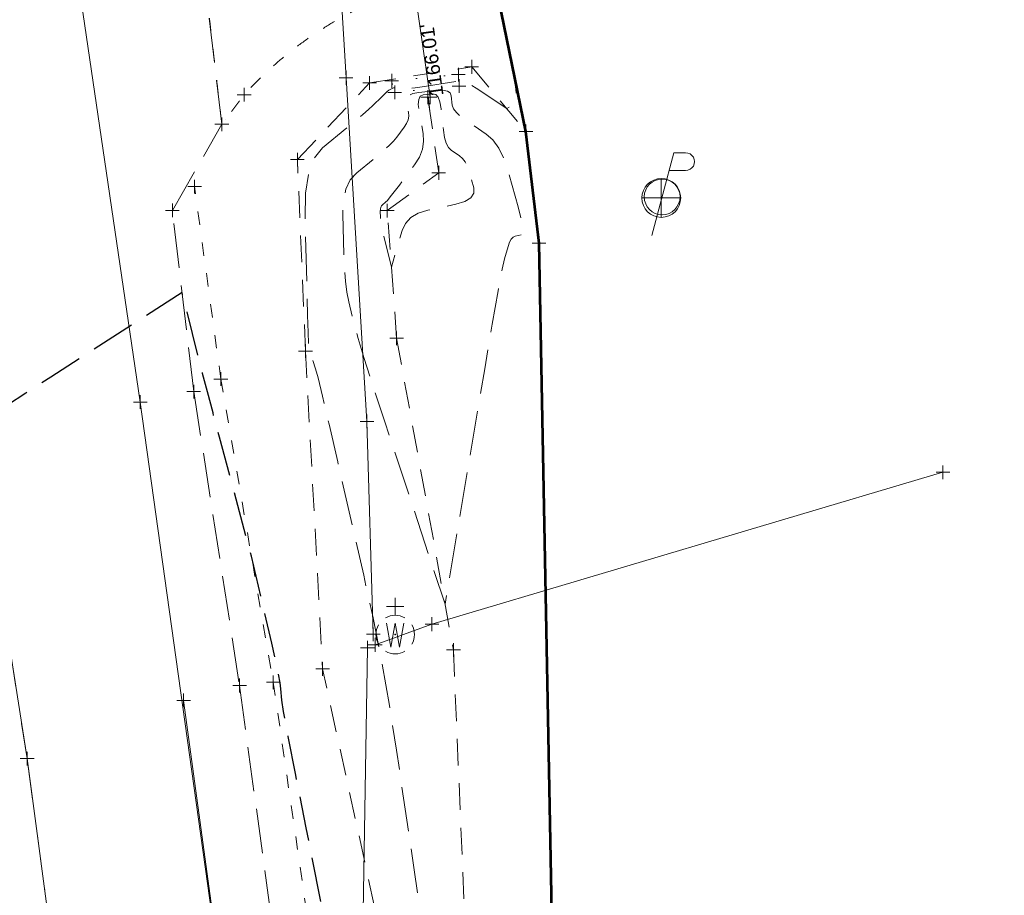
# Model space of a CAD drawing. Extents: x 2324380 to 2325559, y 691096 to 693386.
# Tile 16 of 92: x 2325199 to 2325271, y 691569 to 691632. Entities that reach past the tile are written whole.
import ezdxf
from ezdxf.enums import TextEntityAlignment as Align

# ---------------------------------------------------------------- set-up
doc = ezdxf.new("R2010")
doc.units = 0
doc.header["$MEASUREMENT"] = 0
for name, pattern in [('CENTER LINE DOUBLE SOLID', [0]), ('DGN Style 1', [1.9424614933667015, 0.003232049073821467, -1.93922944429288]), ('DGN Style 2', [3.232049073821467, 1.93922944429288, -1.292819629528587]), ('DGN Style 3', [4.524868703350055, 3.232049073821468, -1.292819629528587]), ('DGN Style 4', [5.174510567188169, 2.585639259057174, -1.292819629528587, 0.003232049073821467, -1.292819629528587]), ('DGN Style 5', [2.262434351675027, 0.9696147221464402, -1.292819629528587]), ('stormlineex', [0]), ('waterex', [0])]:
    doc.linetypes.add(name, pattern=pattern)
for name, color, linetype, lineweight in [('DR_X_Elev_Flow', 151, 'Continuous', 0), ('DR_X_Headwall', 120, 'DGN Style 1', 0), ('DR_X_Storm_Sewer', 151, 'DGN Style 5', 0), ('DT_X_Contour_Major', 132, 'DGN Style 3', 30), ('DT_X_Contour_Minor', 136, 'DGN Style 3', 0), ('DT_X_Terrain_Ground_Line', 92, 'DGN Style 3', 13), ('PM_X_CL_Double_Solid', 40, 'CENTER LINE DOUBLE SOLID', 0), ('PM_X_Transverse_Line', 7, 'Continuous', 0), ('PV_X_COP', 4, 'DGN Style 4', 0), ('PV_X_Driveway', 7, 'DGN Style 5', 0), ('PV_X_EOP', 7, 'DGN Style 3', 0), ('PV_X_Shoulder_Aggregate', 30, 'DGN Style 5', 0), ('SV_X_Control_Cells_Found', 7, 'Continuous', 0), ('SV_X_Toe_of_Slope', 193, 'DGN Style 2', 0), ('SV_X_Top_of_Bank', 97, 'DGN Style 2', 0), ('UT_X_Electric_Cells', 1, 'Continuous', 0), ('UT_X_Water', 133, 'waterex', 0), ('UT_X_Water_Cells', 133, 'Continuous', 0), ('UT_X_Water_Cells (Construction)', 133, 'Continuous', 0)]:
    doc.layers.add(name, color=color, linetype=linetype, lineweight=lineweight)
doc.layers.add('SC_Scratch1 (Construction)', color=7, linetype='Continuous', lineweight=0, plot=False)
doc.layers.add('SV_X_Terrain_Boundary', color=7, linetype='Continuous', lineweight=53, plot=False)
doc.layers.add('SV_X_Shot_Marker (Construction)', color=40, linetype='Continuous', lineweight=0, transparency=0.5)
doc.styles.add('Style-Arial', font='arial.ttf')

# ---------------------------------------------------------------- blocks, each defined once
blk = doc.blocks.new('SVPT_88')
at = {"layer": 'SV_X_Shot_Marker (Construction)', "transparency": 33554495}
for p, q in [((-0.02499999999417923, 0), (0.02499999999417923, 0)), ((0, 0.02500000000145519), (0, -0.02500000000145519))]:
    blk.add_line(p, q, dxfattribs=at)
blk.add_point((0, 0), dxfattribs=at)
blk = doc.blocks.new('SVPT_89')
at = {"layer": 'SV_X_Shot_Marker (Construction)', "transparency": 33554495}
for p, q in [((-0.02499999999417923, 0), (0.02499999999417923, 0)), ((0, 0.02500000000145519), (0, -0.02500000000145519))]:
    blk.add_line(p, q, dxfattribs=at)
blk.add_point((0, 0), dxfattribs=at)
blk = doc.blocks.new('WGV')
at = {"layer": 'UT_X_Water_Cells', "color": 133, "linetype": 'Continuous', "lineweight": 0}
for p, q in [((1.455191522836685e-11, 0.06999999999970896), (1.455191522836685e-11, 0.1335833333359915)), ((0.03175000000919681, 0.1018333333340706), (-0.0318333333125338, 0.1018333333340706))]:
    blk.add_line(p, q, dxfattribs=at)
at = {"layer": 'UT_X_Water_Cells', "color": 133, "linetype": 'Continuous', "lineweight": 0, "flags": 128}
blk.add_lwpolyline([(-0.0318333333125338, 0.04099999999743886), (-0.0159166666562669, -0.04516666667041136), (1.455191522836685e-11, 0.04099999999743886), (0.01600000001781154, -0.04516666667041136), (0.03183333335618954, 0.04099999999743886)], dxfattribs=at)
at = {"layer": 'UT_X_Water_Cells', "color": 133, "linetype": 'Continuous', "lineweight": 0}
for start, end in [(60.0183611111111, 120.0157416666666), (330.0183611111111, 29.98163888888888), (239.9842583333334, 299.9816388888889)]:
    blk.add_arc((-2.126411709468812e-05, 7.501004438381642e-05), 0.07000065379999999, start, end, dxfattribs=at)
at = {"layer": 'UT_X_Water_Cells', "color": 133, "linetype": 'Continuous', "lineweight": 0, "extrusion": (0, 0, -1)}
blk.add_arc((2.126411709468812e-05, 7.501004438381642e-05), 0.07000065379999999, 330.0183611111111, 29.98163888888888, dxfattribs=at)
at = {"layer": 'UT_X_Water_Cells (Construction)', "color": 133, "linetype": 'Continuous', "lineweight": 30}
blk.add_point((1.455191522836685e-11, 0), dxfattribs=at)
blk = doc.blocks.new('SVPT_94')
at = {"layer": 'SV_X_Shot_Marker (Construction)', "transparency": 33554495}
for p, q in [((-0.02499999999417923, 0), (0.02500000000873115, 0)), ((1.455191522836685e-11, 0.02500000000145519), (1.455191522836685e-11, -0.02500000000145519))]:
    blk.add_line(p, q, dxfattribs=at)
blk.add_point((1.455191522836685e-11, 0), dxfattribs=at)
blk = doc.blocks.new('SVPT_95')
at = {"layer": 'SV_X_Shot_Marker (Construction)', "transparency": 33554495}
for p, q in [((-0.02500000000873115, 0), (0.02499999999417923, 0)), ((-1.455191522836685e-11, 0.02500000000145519), (-1.455191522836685e-11, -0.02500000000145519))]:
    blk.add_line(p, q, dxfattribs=at)
blk.add_point((-1.455191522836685e-11, 0), dxfattribs=at)
blk = doc.blocks.new('SVPT_96')
at = {"layer": 'SV_X_Shot_Marker (Construction)', "transparency": 33554495}
for p, q in [((-0.02500000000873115, 0), (0.02499999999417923, 0)), ((0, 0.02499999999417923), (0, -0.02500000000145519))]:
    blk.add_line(p, q, dxfattribs=at)
blk.add_point((0, 0), dxfattribs=at)
blk = doc.blocks.new('SVPT_97')
at = {"layer": 'SV_X_Shot_Marker (Construction)', "transparency": 33554495}
for p, q in [((-0.02499999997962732, 0), (0.02500000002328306, 0)), ((1.455191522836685e-11, 0.02500000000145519), (1.455191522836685e-11, -0.02500000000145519))]:
    blk.add_line(p, q, dxfattribs=at)
blk.add_point((1.455191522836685e-11, 0), dxfattribs=at)
blk = doc.blocks.new('SVPT_98')
at = {"layer": 'SV_X_Shot_Marker (Construction)', "transparency": 33554495}
for p, q in [((-0.02499999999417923, 0), (0.02499999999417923, 0)), ((0, 0.02500000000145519), (0, -0.02500000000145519))]:
    blk.add_line(p, q, dxfattribs=at)
blk.add_point((0, 0), dxfattribs=at)
blk = doc.blocks.new('SVPT_99')
at = {"layer": 'SV_X_Shot_Marker (Construction)', "transparency": 33554495}
for p, q in [((-0.02499999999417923, 0), (0.02500000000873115, 0)), ((0, 0.02500000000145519), (0, -0.02500000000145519))]:
    blk.add_line(p, q, dxfattribs=at)
blk.add_point((0, 0), dxfattribs=at)
blk = doc.blocks.new('SVPT_298')
at = {"layer": 'SV_X_Shot_Marker (Construction)', "transparency": 33554495}
for p, q in [((-0.02500000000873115, 7.275957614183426e-12), (0.02499999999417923, 7.275957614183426e-12)), ((0, 0.02500000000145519), (0, -0.02499999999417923))]:
    blk.add_line(p, q, dxfattribs=at)
blk.add_point((0, 7.275957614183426e-12), dxfattribs=at)
blk = doc.blocks.new('SVPT_299')
at = {"layer": 'SV_X_Shot_Marker (Construction)', "transparency": 33554495}
for p, q in [((-1.455191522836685e-11, 0.02499999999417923), (-1.455191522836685e-11, -0.02500000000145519)), ((-0.02500000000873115, -7.275957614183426e-12), (0.02499999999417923, -7.275957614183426e-12))]:
    blk.add_line(p, q, dxfattribs=at)
blk.add_point((-1.455191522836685e-11, -7.275957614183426e-12), dxfattribs=at)
blk = doc.blocks.new('SVPT_300')
at = {"layer": 'SV_X_Shot_Marker (Construction)', "transparency": 33554495}
for p, q in [((-0.02499999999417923, 0), (0.02500000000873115, 0)), ((1.455191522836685e-11, 0.02500000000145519), (1.455191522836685e-11, -0.02500000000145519))]:
    blk.add_line(p, q, dxfattribs=at)
blk.add_point((1.455191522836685e-11, 0), dxfattribs=at)
blk = doc.blocks.new('SVPT_301')
at = {"layer": 'SV_X_Shot_Marker (Construction)', "transparency": 33554495}
for p, q in [((-0.02499999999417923, 7.275957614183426e-12), (0.02500000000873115, 7.275957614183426e-12)), ((0, 0.02500000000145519), (0, -0.02499999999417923))]:
    blk.add_line(p, q, dxfattribs=at)
blk.add_point((0, 7.275957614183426e-12), dxfattribs=at)
blk = doc.blocks.new('SVPT_302')
at = {"layer": 'SV_X_Shot_Marker (Construction)', "transparency": 33554495}
for p, q in [((-0.02499999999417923, 7.275957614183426e-12), (0.02500000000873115, 7.275957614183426e-12)), ((0, 0.02500000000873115), (0, -0.02499999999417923))]:
    blk.add_line(p, q, dxfattribs=at)
blk.add_point((0, 7.275957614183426e-12), dxfattribs=at)
blk = doc.blocks.new('SVPT_303')
at = {"layer": 'SV_X_Shot_Marker (Construction)', "transparency": 33554495}
for p, q in [((-0.02500000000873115, 0), (0.02499999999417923, 0)), ((-1.455191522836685e-11, 0.02500000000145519), (-1.455191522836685e-11, -0.02500000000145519))]:
    blk.add_line(p, q, dxfattribs=at)
blk.add_point((-1.455191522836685e-11, 0), dxfattribs=at)
blk = doc.blocks.new('SVPT_304')
at = {"layer": 'SV_X_Shot_Marker (Construction)', "transparency": 33554495}
for p, q in [((-0.02499999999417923, 0), (0.02500000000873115, 0)), ((0, 0.02500000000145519), (0, -0.02500000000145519))]:
    blk.add_line(p, q, dxfattribs=at)
blk.add_point((0, 0), dxfattribs=at)
blk = doc.blocks.new('SVPT_305')
at = {"layer": 'SV_X_Shot_Marker (Construction)', "transparency": 33554495}
for p, q in [((-0.02499999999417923, 7.275957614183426e-12), (0.02500000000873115, 7.275957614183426e-12)), ((0, 0.02500000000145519), (0, -0.02499999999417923))]:
    blk.add_line(p, q, dxfattribs=at)
blk.add_point((0, 7.275957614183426e-12), dxfattribs=at)
blk = doc.blocks.new('PIO_4')
at = {"layer": 'DR_X_Elev_Flow', "lineweight": 13}
for p, q in [((-0.02500000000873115, 0), (0.02499999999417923, 0)), ((0, 0.02500000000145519), (0, -0.02500000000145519))]:
    blk.add_line(p, q, dxfattribs=at)
blk.add_point((0, 0), dxfattribs=at)
blk = doc.blocks.new('SVPT_306')
at = {"layer": 'SV_X_Shot_Marker (Construction)', "transparency": 33554495}
for p, q in [((-0.02499999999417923, 7.275957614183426e-12), (0.02500000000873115, 7.275957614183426e-12)), ((0, 0.02500000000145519), (0, -0.02499999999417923))]:
    blk.add_line(p, q, dxfattribs=at)
blk.add_point((0, 7.275957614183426e-12), dxfattribs=at)
blk = doc.blocks.new('SVPT_307')
at = {"layer": 'SV_X_Shot_Marker (Construction)', "transparency": 33554495}
for p, q in [((-0.02499999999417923, 0), (0.02499999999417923, 0)), ((0, 0.02500000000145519), (0, -0.02500000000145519))]:
    blk.add_line(p, q, dxfattribs=at)
blk.add_point((0, 0), dxfattribs=at)
blk = doc.blocks.new('SVPT_308')
at = {"layer": 'SV_X_Shot_Marker (Construction)', "transparency": 33554495}
for p, q in [((-0.02499999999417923, 0), (0.02500000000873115, 0)), ((1.455191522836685e-11, 0.02500000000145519), (1.455191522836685e-11, -0.02500000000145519))]:
    blk.add_line(p, q, dxfattribs=at)
blk.add_point((1.455191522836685e-11, 0), dxfattribs=at)
blk = doc.blocks.new('SVPT_309')
at = {"layer": 'SV_X_Shot_Marker (Construction)', "transparency": 33554495}
for p, q in [((-0.02500000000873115, 0), (0.02499999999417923, 0)), ((0, 0.02499999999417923), (0, -0.02500000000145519))]:
    blk.add_line(p, q, dxfattribs=at)
blk.add_point((0, 0), dxfattribs=at)
blk = doc.blocks.new('SVPT_310')
at = {"layer": 'SV_X_Shot_Marker (Construction)', "transparency": 33554495}
for p, q in [((-0.02499999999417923, 0), (0.02500000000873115, 0)), ((1.455191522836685e-11, 0.02500000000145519), (1.455191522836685e-11, -0.02500000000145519))]:
    blk.add_line(p, q, dxfattribs=at)
blk.add_point((1.455191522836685e-11, 0), dxfattribs=at)
blk = doc.blocks.new('BM_1')
at = {"layer": 'SV_X_Control_Cells_Found', "color": 52, "linetype": 'Continuous', "lineweight": 0}
for p, q in [((0, 0.07050000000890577), (0, -0.07049999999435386)), ((-0.07050000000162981, 7.275957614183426e-12), (0.07050000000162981, 7.275957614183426e-12))]:
    blk.add_line(p, q, dxfattribs=at)
blk.add_circle((-1.666761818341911e-06, -8.333328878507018e-06), 0.07048500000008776, dxfattribs=at)
blk = doc.blocks.new('PP_1')
at = {"layer": 'UT_X_Electric_Cells', "color": 1, "linetype": 'Continuous', "lineweight": 0}
for p, q in [((0.04283333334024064, 0.1600000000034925), (-0.03749999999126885, -0.1399999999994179)), ((0.04283333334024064, 0.1600000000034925), (0.0853333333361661, 0.1600000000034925)), ((0.02575000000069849, 0.0962500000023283), (0.0853333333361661, 0.0962500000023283))]:
    blk.add_line(p, q, dxfattribs=at)
blk.add_circle((0, 0), 0.065, dxfattribs=at)
at = {"layer": 'UT_X_Electric_Cells', "color": 1, "linetype": 'Continuous', "lineweight": 0, "extrusion": (0, 0, -1)}
blk.add_arc((-0.08595833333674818, 0.1281250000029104), 0.03188112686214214, 88.8766972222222, 271.1233027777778, dxfattribs=at)
blk = doc.blocks.new('SVPT_311')
at = {"layer": 'SV_X_Shot_Marker (Construction)', "transparency": 33554495}
for p, q in [((-0.02499999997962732, 7.275957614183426e-12), (0.02500000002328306, 7.275957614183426e-12)), ((1.455191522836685e-11, 0.02500000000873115), (1.455191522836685e-11, -0.02499999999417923))]:
    blk.add_line(p, q, dxfattribs=at)
blk.add_point((1.455191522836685e-11, 7.275957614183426e-12), dxfattribs=at)
blk = doc.blocks.new('SVPT_312')
at = {"layer": 'SV_X_Shot_Marker (Construction)', "transparency": 33554495}
for p, q in [((-0.02499999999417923, 0), (0.02500000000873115, 0)), ((1.455191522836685e-11, 0.02500000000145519), (1.455191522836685e-11, -0.02500000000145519))]:
    blk.add_line(p, q, dxfattribs=at)
blk.add_point((1.455191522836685e-11, 0), dxfattribs=at)
blk = doc.blocks.new('SVPT_313')
at = {"layer": 'SV_X_Shot_Marker (Construction)', "transparency": 33554495}
for p, q in [((-0.02499999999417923, 0), (0.02500000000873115, 0)), ((1.455191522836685e-11, 0.02500000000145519), (1.455191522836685e-11, -0.02500000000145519))]:
    blk.add_line(p, q, dxfattribs=at)
blk.add_point((1.455191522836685e-11, 0), dxfattribs=at)
blk = doc.blocks.new('SVPT_314')
at = {"layer": 'SV_X_Shot_Marker (Construction)', "transparency": 33554495}
for p, q in [((-0.02499999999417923, 0), (0.02499999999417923, 0)), ((0, 0.02500000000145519), (0, -0.02500000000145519))]:
    blk.add_line(p, q, dxfattribs=at)
blk.add_point((0, 0), dxfattribs=at)
blk = doc.blocks.new('SVPT_315')
at = {"layer": 'SV_X_Shot_Marker (Construction)', "transparency": 33554495}
for p, q in [((-0.02500000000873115, 0), (0.02499999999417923, 0)), ((0, 0.02500000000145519), (0, -0.02499999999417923))]:
    blk.add_line(p, q, dxfattribs=at)
blk.add_point((0, 0), dxfattribs=at)
blk = doc.blocks.new('SVPT_316')
at = {"layer": 'SV_X_Shot_Marker (Construction)', "transparency": 33554495}
for p, q in [((-0.02500000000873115, 0), (0.02499999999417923, 0)), ((-1.455191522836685e-11, 0.02500000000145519), (-1.455191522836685e-11, -0.02500000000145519))]:
    blk.add_line(p, q, dxfattribs=at)
blk.add_point((-1.455191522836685e-11, 0), dxfattribs=at)
blk = doc.blocks.new('SVPT_317')
at = {"layer": 'SV_X_Shot_Marker (Construction)', "transparency": 33554495}
for p, q in [((-0.02499999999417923, 0), (0.02500000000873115, 0)), ((0, 0.02500000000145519), (0, -0.02500000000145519))]:
    blk.add_line(p, q, dxfattribs=at)
blk.add_point((0, 0), dxfattribs=at)
blk = doc.blocks.new('SVPT_318')
at = {"layer": 'SV_X_Shot_Marker (Construction)', "transparency": 33554495}
for p, q in [((-0.02499999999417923, 0), (0.02500000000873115, 0)), ((0, 0.02500000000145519), (0, -0.02500000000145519))]:
    blk.add_line(p, q, dxfattribs=at)
blk.add_point((0, 0), dxfattribs=at)
blk = doc.blocks.new('SVPT_319')
at = {"layer": 'SV_X_Shot_Marker (Construction)', "transparency": 33554495}
for p, q in [((-0.02500000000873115, 0), (0.02499999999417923, 0)), ((0, 0.02500000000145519), (0, -0.02500000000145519))]:
    blk.add_line(p, q, dxfattribs=at)
blk.add_point((0, 0), dxfattribs=at)
blk = doc.blocks.new('*U775', base_point=(2325132.483, 691830.4755833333, 1167.424))
at = {"layer": 'DT_X_Contour_Major', "elevation": 1169.999999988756, "flags": 128}
blk.add_lwpolyline([(2325249.932769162, 691446.8179267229), (2325247.724718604, 691444.4273712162), (2325247.278759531, 691443.9560817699), (2325246.887189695, 691443.5667372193), (2325246.550009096, 691443.2593375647), (2325246.267217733, 691443.0338828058), (2325244.852886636, 691442.013059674), (2325244.809297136, 691441.9864459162), (2325244.773477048, 691441.9751356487), (2325244.74542637, 691441.9791288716), (2325244.725145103, 691441.998425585), (2325244.68142094, 691442.0702881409), (2325244.658665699, 691442.1290756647), (2325244.623193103, 691442.2515413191), (2325244.575003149, 691442.4376851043), (2325244.514095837, 691442.68750702), (2325244.200187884, 691444.0019249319), (2325240.708657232, 691462.5522054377), (2325240.034888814, 691466.1294607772), (2325239.509953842, 691468.9111065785), (2325239.133852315, 691470.8971428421), (2325238.906584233, 691472.0875695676), (2325238.498980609, 691474.2012281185), (2325238.312271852, 691475.284039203), (2325238.057848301, 691476.9472285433), (2325237.735709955, 691479.1907961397), (2325237.345856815, 691482.014741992), (2325236.215962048, 691490.319101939), (2325235.784153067, 691493.3327713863), (2325235.336147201, 691496.1455097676), (2325234.871944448, 691498.7573170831), (2325234.39154481, 691501.1681933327), (2325233.088883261, 691507.3292885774), (2325232.617998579, 691509.5443628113), (2325232.182340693, 691511.5687640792), (2325231.781909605, 691513.4024923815), (2325231.416705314, 691515.045547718), (2325230.489796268, 691519.1727979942), (2325230.159829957, 691520.7097084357), (2325229.86511281, 691522.2250020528), (2325229.605644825, 691523.718678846), (2325229.381426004, 691525.1907388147), (2325228.830508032, 691529.0874096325), (2325228.631304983, 691530.5091876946), (2325228.446884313, 691531.8520187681), (2325228.277246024, 691533.1159028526), (2325228.122390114, 691534.3008399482), (2325227.729150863, 691537.3554095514), (2325227.537863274, 691538.6174778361), (2325227.258929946, 691540.1127554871), (2325226.892350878, 691541.8412425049), (2325226.438126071, 691543.8029388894), (2325225.109998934, 691549.3450750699), (2325224.56630956, 691551.7043464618), (2325223.931336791, 691554.625558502), (2325223.205080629, 691558.1087111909), (2325222.387541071, 691562.153804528), (2325220.08572439, 691573.6899742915), (2325219.327613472, 691577.5139105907), (2325218.779643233, 691580.3335921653), (2325218.441813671, 691582.1490190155), (2325218.314124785, 691582.9601911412), (2325218.25380866, 691583.7843105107), (2325218.194687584, 691584.2238666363), (2325218.062561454, 691584.9244454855), (2325217.857430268, 691585.8860470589), (2325217.579294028, 691587.1086713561), (2325216.110979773, 691593.4233044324), (2325213.785785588, 691602.0775935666), (2325213.317582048, 691603.8276081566), (2325212.909483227, 691605.3686708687), (2325212.561489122, 691606.700781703), (2325212.273599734, 691607.8239406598), (2325211.070360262, 691612.5777947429), (2325201.5267095, 691606.426562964), (2325199.717069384, 691605.2612367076), (2325198.378285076, 691604.401500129), (2325197.510356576, 691603.8473532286), (2325197.113283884, 691603.598796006), (2325196.682231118, 691603.3434296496), (2325196.533507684, 691603.259549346), (2325196.410626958, 691603.1994332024), (2325196.31358894, 691603.1630812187), (2325196.24239363, 691603.1504933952), (2325195.970448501, 691603.1471999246), (2325195.028333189, 691589.8919224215), (2325194.813668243, 691587.2812143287), (2325194.573437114, 691585.1299232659), (2325194.307639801, 691583.4380492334), (2325194.016276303, 691582.2055922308), (2325193.20521873, 691579.5315962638), (2325192.889847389, 691578.4554609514), (2325192.552026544, 691577.23255199), (2325192.191756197, 691575.8628693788), (2325191.809036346, 691574.3464131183), (2325190.758517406, 691570.1068315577), (2325190.33217925, 691568.5373908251), (2325189.841053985, 691567.0087547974), (2325189.285141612, 691565.5209234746), (2325188.664442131, 691564.073896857), (2325185.616674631, 691557.4163169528), (2325184.829844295, 691554.8689326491), (2325184.678224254, 691554.3422313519), (2325184.560577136, 691553.8538635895), (2325184.47690294, 691553.4038293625), (2325184.427201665, 691552.9921286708), (2325184.274532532, 691551.1603036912), (2325184.391196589, 691548.3413979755), (2325184.442369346, 691547.3382697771), (2325184.545888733, 691545.5369876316), (2325184.701754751, 691542.9375515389), (2325184.9099674, 691539.539961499), (2325185.534996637, 691529.4155161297), (2325185.745439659, 691525.9863745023), (2325185.907996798, 691523.2922836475), (2325186.022668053, 691521.3332435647), (2325186.089453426, 691520.1092542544), (2325186.203699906, 691517.8253504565), (2325186.260235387, 691516.7414107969), (2325186.344156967, 691515.2025196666), (2325186.455464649, 691513.2086770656), (2325186.59415843, 691510.7598829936), (2325187.000523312, 691503.6231635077), (2325187.140030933, 691501.1202216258), (2325187.253780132, 691498.963935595), (2325187.341770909, 691497.154305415), (2325187.404003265, 691495.691331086), (2325187.535611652, 691492.2522740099), (2325187.587699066, 691490.8640086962), (2325187.645255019, 691489.2785055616), (2325187.708279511, 691487.4957646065), (2325187.776772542, 691485.5157858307), (2325187.96671201, 691479.972858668), (2325188.043910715, 691477.9335491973), (2325188.133052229, 691475.9728161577), (2325188.234136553, 691474.0906595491), (2325188.347163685, 691472.2870793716), (2325188.664493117, 691467.582300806), (2325188.749150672, 691465.6004576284), (2325188.765126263, 691463.1835120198), (2325188.712419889, 691460.3314639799), (2325188.591031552, 691457.0443135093), (2325187.864294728, 691440.6890389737), (2325186.643992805, 691440.3518426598), (2325186.34840724, 691440.5850963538), (2325185.984637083, 691441.4293701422), (2325185.552682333, 691442.8846640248), (2325185.052542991, 691444.9509780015), (2325182.559462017, 691456.0194901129)], dxfattribs=at)
at = {"layer": 'DT_X_Contour_Minor', "flags": 128}
for points, elevation in [([(2325234.831905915, 691630.2455580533), (2325235.290030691, 691627.5523636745), (2325235.360401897, 691627.0389217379), (2325235.375176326, 691626.6528220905), (2325235.334353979, 691626.3940647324), (2325235.237934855, 691626.2626496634), (2325234.658253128, 691625.9465113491), (2325232.451946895, 691627.4191671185), (2325232.032050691, 691627.6933809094), (2325231.717921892, 691627.8848840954), (2325231.509560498, 691627.9936766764), (2325231.406966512, 691628.0197586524), (2325231.174985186, 691627.9484831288), (2325228.522653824, 691627.5351958), (2325228.007473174, 691627.4596441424), (2325227.598644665, 691627.4101123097), (2325227.296168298, 691627.3866003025), (2325227.100044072, 691627.3891081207), (2325226.432952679, 691627.4615241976), (2325226.1790873, 691627.3404659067), (2325226.100710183, 691627.2874515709), (2325225.974378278, 691627.1802906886), (2325225.800091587, 691627.0189832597), (2325225.577850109, 691626.8035292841), (2325224.921266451, 691626.1567899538), (2325224.621000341, 691625.8753044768), (2325224.212639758, 691625.5159025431), (2325223.696184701, 691625.0785841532), (2325223.071635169, 691624.5633493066), (2325221.262043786, 691623.0855011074), (2325220.674778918, 691622.3516100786), (2325220.270177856, 691621.2583231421), (2325220.048240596, 691619.8056402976), (2325220.008967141, 691617.9935615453), (2325220.147789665, 691612.6821569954), (2325220.194822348, 691610.9332080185), (2325220.231803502, 691609.6699145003), (2325220.258733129, 691608.8922764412), (2325220.275611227, 691608.6002938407), (2325220.307217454, 691608.4692141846), (2325220.329480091, 691608.3902866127), (2325220.372563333, 691608.2518136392), (2325220.436467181, 691608.0537952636), (2325220.521191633, 691607.7962314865), (2325220.774884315, 691607.0300008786), (2325220.946546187, 691606.3926254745), (2325221.271262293, 691605.055172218), (2325221.749032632, 691603.0176411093), (2325222.379857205, 691600.2800321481), (2325224.266128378, 691592.0463044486), (2325224.945552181, 691588.9365641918), (2325225.56912021, 691585.782639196), (2325226.136832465, 691582.5845294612), (2325226.648688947, 691579.3422349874), (2325227.939165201, 691570.6372034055), (2325228.376740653, 691567.5906947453), (2325228.721609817, 691564.9799424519), (2325228.973772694, 691562.804946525), (2325229.133229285, 691561.0657069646), (2325229.434838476, 691557.0087432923), (2325229.554308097, 691555.5182820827), (2325229.686510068, 691554.0896212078), (2325229.831444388, 691552.7227606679), (2325229.989111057, 691551.4177004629), (2325230.426531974, 691548.0199403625), (2325230.629998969, 691546.4811040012), (2325230.912334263, 691544.4129149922), (2325231.273537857, 691541.8153733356), (2325231.713609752, 691538.6884790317), (2325232.992292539, 691529.6442906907), (2325233.512705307, 691526.2276336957), (2325234.114931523, 691522.7608039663), (2325234.798971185, 691519.2438015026), (2325235.564824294, 691515.6766263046), (2325237.716183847, 691506.0972621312), (2325238.426830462, 691502.9316538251), (2325238.945250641, 691500.6193520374), (2325239.271444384, 691499.160356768), (2325239.405411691, 691498.5546680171), (2325239.506355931, 691498.0772400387), (2325239.546629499, 691497.8680246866), (2325239.591742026, 691497.598449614), (2325239.641693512, 691497.2685148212), (2325239.696483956, 691496.8782203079), (2325239.963463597, 691494.9160065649), (2325240.199868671, 691493.9261142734), (2325240.287235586, 691493.6697697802), (2325240.448019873, 691493.3249758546), (2325240.682221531, 691492.8917324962), (2325240.989840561, 691492.3700397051), (2325241.908047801, 691490.8609263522), (2325242.251657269, 691490.3962958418), (2325242.593830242, 691490.1342393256), (2325242.93456672, 691490.0747568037), (2325243.273866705, 691490.2178482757), (2325244.176751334, 691490.8695241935), (2325244.499827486, 691491.102711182), (2325244.79189247, 691491.3135152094), (2325245.052946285, 691491.5019362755), (2325245.282988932, 691491.6679743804), (2325246.28416189, 691492.3905919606)], 1168.999999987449), ([(2325230.635098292, 691626.8645710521), (2325230.550414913, 691627.0766093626), (2325230.348169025, 691627.2128946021), (2325230.028360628, 691627.2734267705), (2325229.590989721, 691627.258205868), (2325228.267917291, 691627.1166126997), (2325227.840204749, 691627.034614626), (2325227.549371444, 691626.8948152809), (2325227.395417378, 691626.6972146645), (2325227.378342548, 691626.4418127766), (2325227.515315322, 691625.683672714), (2325227.535268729, 691625.4016221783), (2325227.492399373, 691625.1240756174), (2325227.386707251, 691624.8510330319), (2325227.218192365, 691624.5824944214), (2325226.68505565, 691623.8723967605), (2325226.44260557, 691623.5842584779), (2325226.115107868, 691623.2524168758), (2325225.702562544, 691622.8768719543), (2325225.204969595, 691622.4576237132), (2325223.764658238, 691621.281357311), (2325223.295586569, 691620.7603167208), (2325222.968605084, 691620.0793947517), (2325222.78371378, 691619.2385914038), (2325222.740912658, 691618.237906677), (2325222.816229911, 691615.3562389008), (2325222.860492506, 691614.3296161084), (2325222.936792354, 691613.4109985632), (2325223.045129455, 691612.6003862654), (2325223.185503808, 691611.8977792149), (2325223.602551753, 691610.1681674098), (2325223.856915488, 691609.2456920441), (2325224.307220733, 691607.7754748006), (2325224.953467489, 691605.7575156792), (2325225.795655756, 691603.1918146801), (2325230.183064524, 691589.940478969), (2325233.062055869, 691607.031769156), (2325233.614131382, 691610.2786113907), (2325234.036504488, 691612.6942994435), (2325234.329175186, 691614.2788333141), (2325234.492143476, 691615.0322130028), (2325234.753789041, 691615.9330199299), (2325234.860155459, 691616.2329856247), (2325234.983020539, 691616.457277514), (2325235.122384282, 691616.6058955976), (2325235.278246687, 691616.6788398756), (2325235.715877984, 691616.7724595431), (2325235.824945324, 691616.9261023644), (2325235.823923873, 691617.3168160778), (2325235.71281363, 691617.9446006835), (2325235.491614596, 691618.8094561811), (2325234.754965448, 691621.4318320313), (2325234.448630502, 691622.3354182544), (2325234.082112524, 691623.079395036), (2325233.655411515, 691623.6637623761), (2325233.168527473, 691624.0885202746), (2325231.789925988, 691625.0083954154), (2325231.33433461, 691625.3414688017), (2325231.001511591, 691625.650782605), (2325230.791456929, 691625.9363368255), (2325230.704170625, 691626.1981314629), (2325230.635098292, 691626.8645710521)], 1167.999999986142), ([(2325229.895411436, 691625.9201177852), (2325229.811228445, 691626.4227497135), (2325229.678557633, 691626.7740093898), (2325229.497399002, 691626.9738968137), (2325229.26775255, 691627.0224119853), (2325228.590711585, 691626.9499561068), (2325228.381874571, 691626.8524720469), (2325228.263144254, 691626.6143617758), (2325228.234520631, 691626.2356252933), (2325228.296003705, 691625.7162625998), (2325228.580100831, 691624.143793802), (2325228.62148647, 691623.5587888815), (2325228.532570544, 691622.9831257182), (2325228.313353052, 691622.4168043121), (2325227.963833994, 691621.8598246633), (2325226.858047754, 691620.3870012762), (2325226.484623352, 691619.8950839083), (2325226.193689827, 691619.5239493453), (2325225.98524718, 691619.273597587), (2325225.859295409, 691619.1440286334), (2325225.633411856, 691618.9595551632), (2325225.559847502, 691618.87784054), (2325225.508567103, 691618.7710517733), (2325225.479570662, 691618.6391888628), (2325225.472858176, 691618.4822518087), (2325225.484670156, 691618.0303208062), (2325225.503332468, 691617.8207072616), (2325225.550460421, 691617.5308148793), (2325225.626054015, 691617.1606436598), (2325225.730113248, 691616.7101936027), (2325226.282142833, 691614.4207760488), (2325227.055969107, 691617.0849453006), (2325227.296994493, 691617.6049993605), (2325227.68843082, 691618.023374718), (2325228.230278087, 691618.3400713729), (2325228.922536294, 691618.5550893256), (2325230.969106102, 691618.9928989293), (2325231.625429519, 691619.1906912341), (2325232.059472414, 691619.4557109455), (2325232.271234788, 691619.7879580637), (2325232.260716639, 691620.1874325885), (2325231.936294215, 691621.3423345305), (2325231.801383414, 691621.7402765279), (2325231.639967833, 691622.0679260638), (2325231.452047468, 691622.3252831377), (2325231.237622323, 691622.5123477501), (2325230.630482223, 691622.9174634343), (2325230.423771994, 691623.122681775), (2325230.258996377, 691623.4345000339), (2325230.136155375, 691623.852918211), (2325230.055248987, 691624.3779363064), (2325229.895411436, 691625.9201177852)], 1166.999999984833), ([(2325229.074103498, 691625.7631801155), (2325228.999671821, 691626.4813289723), (2325228.98426231, 691626.6158263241), (2325228.969933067, 691626.7115402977), (2325228.956684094, 691626.7684708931), (2325228.94451539, 691626.7866181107), (2325228.913505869, 691626.7832995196), (2325228.906778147, 691626.7631300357), (2325228.909852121, 691626.7051105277), (2325228.922727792, 691626.609240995), (2325228.945405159, 691626.4755214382), (2325229.074103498, 691625.7631801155)], 1166.000000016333)]:
    blk.add_lwpolyline(points, dxfattribs=dict(at, elevation=elevation))
blk = doc.blocks.new('SVPT_676')
at = {"layer": 'SV_X_Shot_Marker (Construction)', "transparency": 33554495}
for p, q in [((-0.02499999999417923, 0), (0.02500000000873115, 0)), ((0, 0.02500000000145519), (0, -0.02499999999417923))]:
    blk.add_line(p, q, dxfattribs=at)
blk.add_point((0, 0), dxfattribs=at)
blk = doc.blocks.new('SVPT_677')
at = {"layer": 'SV_X_Shot_Marker (Construction)', "transparency": 33554495}
for p, q in [((-0.02499999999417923, 0), (0.02500000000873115, 0)), ((1.455191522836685e-11, 0.02500000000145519), (1.455191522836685e-11, -0.02500000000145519))]:
    blk.add_line(p, q, dxfattribs=at)
blk.add_point((1.455191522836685e-11, 0), dxfattribs=at)
blk = doc.blocks.new('SVPT_678')
at = {"layer": 'SV_X_Shot_Marker (Construction)', "transparency": 33554495}
for p, q in [((-0.02499999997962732, 7.275957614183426e-12), (0.02500000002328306, 7.275957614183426e-12)), ((1.455191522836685e-11, 0.02500000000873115), (1.455191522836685e-11, -0.02499999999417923))]:
    blk.add_line(p, q, dxfattribs=at)
blk.add_point((1.455191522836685e-11, 7.275957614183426e-12), dxfattribs=at)
blk = doc.blocks.new('SVPT_679')
at = {"layer": 'SV_X_Shot_Marker (Construction)', "transparency": 33554495}
for p, q in [((-0.02499999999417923, 0), (0.02500000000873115, 0)), ((1.455191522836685e-11, 0.02499999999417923), (1.455191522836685e-11, -0.02500000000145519))]:
    blk.add_line(p, q, dxfattribs=at)
blk.add_point((1.455191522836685e-11, 0), dxfattribs=at)
blk = doc.blocks.new('SVPT_680')
at = {"layer": 'SV_X_Shot_Marker (Construction)', "transparency": 33554495}
for p, q in [((-0.02500000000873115, 0), (0.02499999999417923, 0)), ((-1.455191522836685e-11, 0.02499999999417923), (-1.455191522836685e-11, -0.02500000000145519))]:
    blk.add_line(p, q, dxfattribs=at)
blk.add_point((-1.455191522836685e-11, 0), dxfattribs=at)
blk = doc.blocks.new('SVPT_681')
at = {"layer": 'SV_X_Shot_Marker (Construction)', "transparency": 33554495}
for p, q in [((-0.02499999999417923, 0), (0.02500000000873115, 0)), ((1.455191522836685e-11, 0.02500000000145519), (1.455191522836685e-11, -0.02500000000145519))]:
    blk.add_line(p, q, dxfattribs=at)
blk.add_point((1.455191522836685e-11, 0), dxfattribs=at)

msp = doc.modelspace()

# ---------------------------------------------------------------- linework, layer by layer
at = {"layer": 'DR_X_Headwall'}
msp.add_3dface([(2325231.146, 691628.4083999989, 1169.301), (2325231.198, 691627.5833000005, 1168.761), (2325226.524, 691627.1173000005, 1168.931), (2325226.301, 691627.9603999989, 1169.1)], dxfattribs=at)
at = {"layer": 'DR_X_Storm_Sewer', "linetype": 'stormlineex', "ltscale": 15}
msp.add_line((2325229.086, 691626.7673000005, 1166.009), (2325217.522, 691708.334399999, 1164.845), dxfattribs=at)
at = {"layer": 'PM_X_CL_Double_Solid'}
msp.add_polyline3d([(2325215.479, 691466.0561999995, 1171.986), (2325211.602, 691492.4651999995, 1171.566), (2325208.285, 691518.9751999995, 1171.166), (2325203.686, 691549.6535, 1170.671), (2325199.812, 691578.7196999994, 1170.258), (2325195.896, 691603.620600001, 1169.995), (2325192.284, 691631.7386999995, 1169.688), (2325187.106, 691666.4773000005, 1169.347), (2325182.785, 691692.3861999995, 1169.108), (2325178.74, 691718.231100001, 1168.787), (2325173.96, 691747.2723000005, 1168.625), (2325169.077, 691775.546399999, 1168.476), (2325163.39, 691807.6168000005, 1168.487), (2325158.366, 691834.2248000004, 1168.563), (2325153.072, 691860.5268000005, 1168.63), (2325147.822, 691885.4786999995, 1168.695), (2325142.332, 691910.3674999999, 1168.786), (2325135.946, 691937.617600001, 1168.909), (2325128.859, 691967.5868000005, 1169.06), (2325122.124, 691994.3148000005, 1169.132), (2325114.331, 692023.6849999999, 1169.311), (2325108.452, 692046.0286999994, 1169.449), (2325104.941, 692058.151600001, 1169.53)], dxfattribs=at)
at = {"layer": 'PM_X_Transverse_Line'}
for points in [[(2325208.031, 691604.6186000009, 1170.061), (2325194.767, 691694.589399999, 1169.38), (2325190.218, 691721.345399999, 1169.266), (2325186.042, 691748.471399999, 1169.101), (2325180.662, 691777.722600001, 1169.043), (2325175.443, 691810.812100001, 1169.031), (2325170.122, 691836.608, 1169.109), (2325164.914, 691862.726, 1169.125), (2325159.595, 691887.987899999, 1169.19), (2325154.325, 691913.6868000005, 1169.266), (2325148, 691940.3828000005, 1169.404), (2325141.011, 691970.752100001, 1169.55), (2325134.246, 691997.599100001, 1169.693), (2325126.612, 692026.2401999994, 1169.915), (2325119.986, 692049.571, 1170.103), (2325112.237, 692077.635100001, 1170.265)], [(2325211.176, 691582.945, 1170.231), (2325215.405, 691551.8956999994, 1170.586), (2325219.835, 691521.110399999, 1171.04), (2325223.467, 691495.0823999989, 1171.464), (2325231.474, 691437.848100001, 1172.422), (2325235.463, 691407.559899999, 1172.895), (2325239.988, 691376.1784999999, 1173.39), (2325243.533, 691349.6385, 1173.745), (2325247.324, 691323.834600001, 1174.121), (2325208.031, 691604.6186000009, 1170.061)]]:
    msp.add_polyline3d(points, dxfattribs=at)
at = {"layer": 'PV_X_COP'}
msp.add_polyline3d([(2325215.479, 691466.0561999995, 1171.986), (2325211.602, 691492.4651999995, 1171.566), (2325208.285, 691518.9751999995, 1171.166), (2325203.686, 691549.6535, 1170.671), (2325199.812, 691578.7196999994, 1170.258), (2325195.896, 691603.620600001, 1169.995), (2325192.284, 691631.7386999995, 1169.688), (2325187.106, 691666.4773000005, 1169.347), (2325182.785, 691692.3861999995, 1169.108), (2325178.74, 691718.231100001, 1168.787), (2325173.96, 691747.2723000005, 1168.625), (2325169.077, 691775.546399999, 1168.476), (2325163.39, 691807.6168000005, 1168.487), (2325158.366, 691834.2248000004, 1168.563), (2325153.072, 691860.5268000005, 1168.63), (2325147.822, 691885.4786999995, 1168.695), (2325142.332, 691910.3674999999, 1168.786), (2325135.946, 691937.617600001, 1168.909), (2325128.859, 691967.5868000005, 1169.06), (2325122.124, 691994.3148000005, 1169.132), (2325114.331, 692023.6849999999, 1169.311), (2325108.452, 692046.0286999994, 1169.449), (2325099.345, 692075.661899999, 1169.632)], dxfattribs=at)
at = {"layer": 'PV_X_Driveway'}
msp.add_rational_spline([(2325213.959, 691624.804100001, 1169.786), (2325214.769, 691625.8752000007, 1169.7785), (2325215.579, 691626.9463000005, 1169.771), (2325222.586019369, 691634.6532408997, 1169.944318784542), (2325232.924, 691635.918, 1170.172000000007), (2325231.3245, 691645.5196999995, 1170.13), (2325229.725, 691655.121399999, 1170.088), (2325219.412661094, 691653.1146593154, 1170.032226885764), (2325210.034, 691657.8326000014, 1169.636999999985), (2325210.951, 691650.2490500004, 1169.7105), (2325211.868, 691642.6655, 1169.784), (2325212.9135, 691633.7348000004, 1169.785), (2325213.959, 691624.804100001, 1169.786)], [1, 1, 1, 0.9374594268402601, 1, 1, 1, 0.9462226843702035, 1, 1, 1, 1, 1], degree=2, knots=[0, 0, 0, 0.1666666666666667, 0.1666666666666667, 0.3333333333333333, 0.3333333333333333, 0.5, 0.5, 0.6666666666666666, 0.6666666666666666, 0.8333333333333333, 0.8333333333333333, 1, 1, 1], dxfattribs=at)
at = {"layer": 'PV_X_EOP'}
for points in [[(2325211.918, 691605.3856999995, 1170.047), (2325210.367, 691618.5456999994, 1169.961), (2325213.959, 691624.804100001, 1169.786), (2325210.034, 691657.832600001, 1169.637), (2325203.565, 691662.571, 1169.676), (2325202.33, 691668.932399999, 1169.681), (2325198.243, 691695.4773999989, 1169.434), (2325193.907, 691721.9893999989, 1169.408), (2325189.381, 691749.9135, 1169.309), (2325184.426, 691778.6266999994, 1169.234), (2325178.884, 691811.262100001, 1169.181), (2325173.941, 691837.313100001, 1169.263), (2325168.715, 691863.962100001, 1169.276), (2325163.821, 691888.363899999, 1169.347), (2325158.392, 691913.6498000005, 1169.396), (2325152.294, 691941.3488999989, 1169.582), (2325145.116, 691971.334100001, 1169.698), (2325138.187, 691997.205100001, 1169.781), (2325140.741, 692005.5816999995, 1169.664), (2325134.934, 692029.1685, 1169.637), (2325130.398, 692046.7278000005, 1169.924), (2325123.251, 692051.464100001, 1170.181), (2325115.822, 692078.5131999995, 1170.385)], [(2325211.918, 691605.3856999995, 1170.047), (2325215.247, 691584.0291000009, 1170.204), (2325219.486, 691552.8796999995, 1170.53), (2325224.033, 691521.2933999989, 1170.981), (2325227.5, 691495.167399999, 1171.384), (2325231.219, 691468.197399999, 1171.842), (2325235.393, 691438.8161999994, 1172.325), (2325239.639, 691407.7528999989, 1172.81), (2325243.916, 691377.463600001, 1173.26), (2325247.895, 691350.920600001, 1173.609), (2325251.274, 691324.428600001, 1174.032)]]:
    msp.add_polyline3d(points, dxfattribs=at)
at = {"layer": 'PV_X_Shoulder_Aggregate', "extrusion": (-0.001645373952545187, 0.01207644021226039, 0.9999257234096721), "elevation": 5696.149752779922, "flags": 128}
msp.add_lwpolyline([(2325212.660195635, 691587.9331601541), (2325210.754915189, 691601.9161798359)], dxfattribs=at)
at = {"layer": 'PV_X_Shoulder_Aggregate'}
msp.add_polyline3d([(2325213.883, 691606.2898000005, 1169.941), (2325217.697, 691584.264100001, 1170.042), (2325222.211, 691553.1888000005, 1170.296), (2325226.648, 691521.819399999, 1170.757), (2325230.464, 691495.1833999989, 1171.164), (2325233.998, 691469.0745, 1171.602), (2325237.478, 691439.4131999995, 1172.156), (2325242.515, 691408.670899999, 1172.514), (2325246.134, 691377.894600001, 1173.006), (2325250.021, 691351.188600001, 1173.331), (2325253.283, 691324.760600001, 1173.845)], dxfattribs=at)
at = {"layer": 'SV_X_Terrain_Boundary'}
msp.add_polyline3d([(2325247.329, 691470.487600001, 1169.544), (2325246.03, 691497.718600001, 1169.02), (2325238.21, 691553.5428000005, 1168.908), (2325237.007, 691616.1685, 1168.272), (2325236.057, 691624.278100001, 1168.739), (2325229.725, 691655.121399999, 1170.088), (2325225.637, 691713.8958000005, 1166.977), (2325265.077, 691838.330100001, 1164.198), (2325358.666, 691858.6396999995, 1164.231)], dxfattribs=at)
at = {"layer": 'SV_X_Toe_of_Slope'}
for points in [[(2325226.661, 691609.2539999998, 1167.234), (2325225.981, 691618.5276999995, 1166.814), (2325229.718, 691621.271899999, 1166.213), (2325228.929, 691626.7753000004, 1165.952)], [(2325226.661, 691609.2539999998, 1167.234), (2325230.79, 691586.6123000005, 1168.132), (2325232.177999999, 691553.6698000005, 1168.391), (2325236.092, 691523.1664999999, 1168.485), (2325239.936, 691497.817600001, 1168.916), (2325240.192, 691470.770600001, 1169.699), (2325244.866, 691439.5553000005, 1170.05), (2325246.915, 691409.9549999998, 1170.779), (2325249.503, 691377.944600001, 1171.4), (2325253.108, 691351.7666999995, 1171.813), (2325256.849, 691325.1556999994, 1172.538)]]:
    msp.add_polyline3d(points, dxfattribs=at)
at = {"layer": 'SV_X_Top_of_Bank', "extrusion": (0.238520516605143, 0.04079240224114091, 0.9702803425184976), "elevation": 583959.3869158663, "flags": 128}
msp.add_lwpolyline([(289736.44713163, -2336667.690289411), (289713.4707853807, -2336664.938036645), (289681.6905321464, -2336666.442270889)], dxfattribs=at)
at = {"layer": 'SV_X_Top_of_Bank'}
msp.add_polyline3d([(2325220.037, 691608.329899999, 1169.082), (2325219.449, 691622.2358999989, 1169.164), (2325224.696, 691627.807399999, 1169.209), (2325232.118, 691628.9765, 1169.474), (2325236.057, 691624.278100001, 1168.739), (2325237.007, 691616.1685, 1168.272)], dxfattribs=at)
at = {"layer": 'UT_X_Water', "extrusion": (-0.2870542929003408, 0.908000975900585, 0.3051787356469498), "elevation": -39147.51076012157, "flags": 128}
msp.add_lwpolyline([(-2425539.82837464, 13772.77796444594), (-2425544.218027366, 13772.15315811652), (-2425582.953347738, 13774.35310645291)], dxfattribs=at)
at = {"layer": 'UT_X_Water'}
for points in [[(2325124.52, 692091.666, 1170.002), (2325134.639, 692057.745, 1169.371), (2325147.677, 692015.887, 1169.251), (2325157.511, 691980.1799999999, 1165.787), (2325171.318, 691933.622, 1164.714), (2325182.702, 691894.576, 1164.449), (2325195.308, 691848.427, 1163.434), (2325206.623, 691806.0059999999, 1163.857), (2325210.43, 691786.813, 1164.47), (2325214.153, 691760.189, 1164.682), (2325217.411, 691715.895, 1165.955), (2325220.598, 691667.669, 1168.916), (2325222.982, 691628.174, 1169.59), (2325224.503, 691603.216, 1168.414), (2325224.967, 691587.75, 1168.785)], [(2325224.545, 691586.7703000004, 1168.948), (2325223.342, 691513.0368000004, 1171.127), (2325228.729, 691469.8025, 1171.849), (2325235.04, 691419.7068000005, 1172.707), (2325241.962, 691370.729100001, 1173.418), (2325247.234, 691328.406899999, 1174.065), (2325252.34, 691287.675899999, 1174.65), (2325258.979, 691247.2168000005, 1175.302)]]:
    msp.add_polyline3d(points, dxfattribs=at)

# ---------------------------------------------------------------- block references
at = {"layer": 'DR_X_Elev_Flow', "lineweight": 13, "xscale": 20, "yscale": 20, "zscale": 20}
msp.add_blockref('PIO_4', (2325229.086, 691626.7673000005, 1166.009), dxfattribs=at)
at = {"layer": 'DT_X_Terrain_Ground_Line'}
msp.add_blockref('*U775', (2325132.483, 691830.4755833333, 1167.424), dxfattribs=at)
at = {"layer": 'SV_X_Control_Cells_Found', "color": 52, "linetype": 'Continuous', "lineweight": 0, "xscale": 20, "yscale": 20, "zscale": 20}
msp.add_blockref('BM_1', (2325245.895, 691619.4496999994, 1170.475), dxfattribs=at)
at = {"layer": 'SV_X_Shot_Marker (Construction)', "transparency": 33554495, "xscale": 20, "yscale": 20, "zscale": 20}
for name, p in [('SVPT_308', (2325232.118, 691628.9765, 1169.474)), ('SVPT_681', (2325222.982, 691628.174, 1169.59)), ('SVPT_314', (2325226.301, 691627.9603999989, 1169.1)), ('SVPT_311', (2325231.146, 691628.4083999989, 1169.301)), ('SVPT_307', (2325224.696, 691627.807399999, 1169.209)), ('SVPT_312', (2325231.198, 691627.5833000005, 1168.761)), ('SVPT_319', (2325215.579, 691626.9463000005, 1169.771)), ('SVPT_313', (2325226.524, 691627.1173000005, 1168.931)), ('SVPT_305', (2325228.929, 691626.7753000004, 1165.952)), ('SVPT_317', (2325213.959, 691624.804100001, 1169.786)), ('SVPT_318', (2325213.959, 691624.804100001, 1169.786)), ('SVPT_309', (2325236.057, 691624.278100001, 1168.739)), ('SVPT_306', (2325219.449, 691622.2358999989, 1169.164)), ('SVPT_304', (2325229.718, 691621.271899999, 1166.213)), ('SVPT_315', (2325211.978, 691620.2718000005, 1169.769)), ('SVPT_316', (2325210.367, 691618.5456999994, 1169.961)), ('SVPT_303', (2325225.981, 691618.5276999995, 1166.814)), ('SVPT_310', (2325237.007, 691616.1685, 1168.272)), ('SVPT_302', (2325226.661, 691609.254, 1167.234)), ('SVPT_301', (2325220.037, 691608.329899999, 1169.082)), ('SVPT_300', (2325213.883, 691606.2898000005, 1169.941)), ('SVPT_299', (2325211.918, 691605.3856999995, 1170.047)), ('SVPT_298', (2325208.031, 691604.618600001, 1170.061)), ('SVPT_680', (2325224.503, 691603.216, 1168.414)), ('SVPT_678', (2325266.362, 691599.5229999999, 1170.261)), ('SVPT_677', (2325229.226, 691588.487, 1168.166)), ('SVPT_679', (2325224.967, 691587.75, 1168.785)), ('SVPT_94', (2325224.545, 691586.7703000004, 1168.948)), ('SVPT_676', (2325225.098, 691586.982, 1168.761)), ('SVPT_95', (2325230.79, 691586.6123000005, 1168.132)), ('SVPT_96', (2325221.278, 691585.2321999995, 1169.748)), ('SVPT_98', (2325215.247, 691584.029100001, 1170.204)), ('SVPT_97', (2325217.697, 691584.264100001, 1170.042)), ('SVPT_99', (2325211.176, 691582.945, 1170.231)), ('SVPT_88', (2325199.812, 691578.7196999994, 1170.258)), ('SVPT_89', (2325199.812, 691578.7196999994, 1170.258))]:
    msp.add_blockref(name, p, dxfattribs=at)
at = {"layer": 'UT_X_Electric_Cells', "color": 1, "linetype": 'Continuous', "lineweight": 0, "xscale": 20, "yscale": 20, "zscale": 20}
msp.add_blockref('PP_1', (2325245.956, 691619.5256999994, 1169.183), dxfattribs=at)
at = {"layer": 'UT_X_Water_Cells', "color": 133, "linetype": 'Continuous', "lineweight": 0, "xscale": 20, "yscale": 20, "zscale": 20}
msp.add_blockref('WGV', (2325226.558, 691587.728399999, 1168.341), dxfattribs=at)

# ---------------------------------------------------------------- texts
at = {"layer": 'SC_Scratch1 (Construction)', "color": 151, "lineweight": 0, "style": 'Style-Arial'}
msp.add_text("1166.01'", height=1, rotation=98.06921007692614, dxfattribs=at).set_placement((2325229.086, 691626.7673000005, 1166.009), align=Align.TOP_LEFT)

doc.saveas('drawing.dxf')
